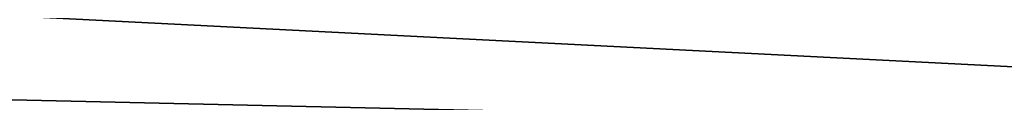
# Model space of a CAD drawing. Extents: x -950 to 950, y -950 to 950.
# Tile 129 of 256: x -1.3828 to -0.9219, y -920.9662 to -920.9298. Entities that reach past the tile are written whole.
import ezdxf

# ---------------------------------------------------------------- set-up
doc = ezdxf.new("R2010")
doc.units = 0
doc.layers.get('0').update_dxf_attribs({"color": 13, "linetype": 'CONTINUOUS'})

# ---------------------------------------------------------------- blocks, each defined once
blk = doc.blocks.new('OBJ_000001')
for p, q in [((0, -920.9963, 6.99997), (-42.19291, -920.03667, 6.99997)), ((-42.19291, -920.03667, 30.16272), (0, -920.9963, 30.16272))]:
    blk.add_line(p, q)
blk = doc.blocks.new('OBJ_000002')
for p, q in [((-94.0504, -916.19146, 38.99984), (0, -920.9963, 38.99984)), ((0, -920.9963, 2.99999), (-94.0504, -916.19146, 2.99999)), ((-94.0504, -916.19146), (0, -920.9963))]:
    blk.add_line(p, q)
blk = doc.blocks.new('SKPC51C')
for name in ['OBJ_000001', 'OBJ_000002']:
    blk.add_blockref(name, (0, 0))

msp = doc.modelspace()

# ---------------------------------------------------------------- block references
msp.add_blockref('SKPC51C', (0, 0))

doc.saveas('drawing.dxf')
